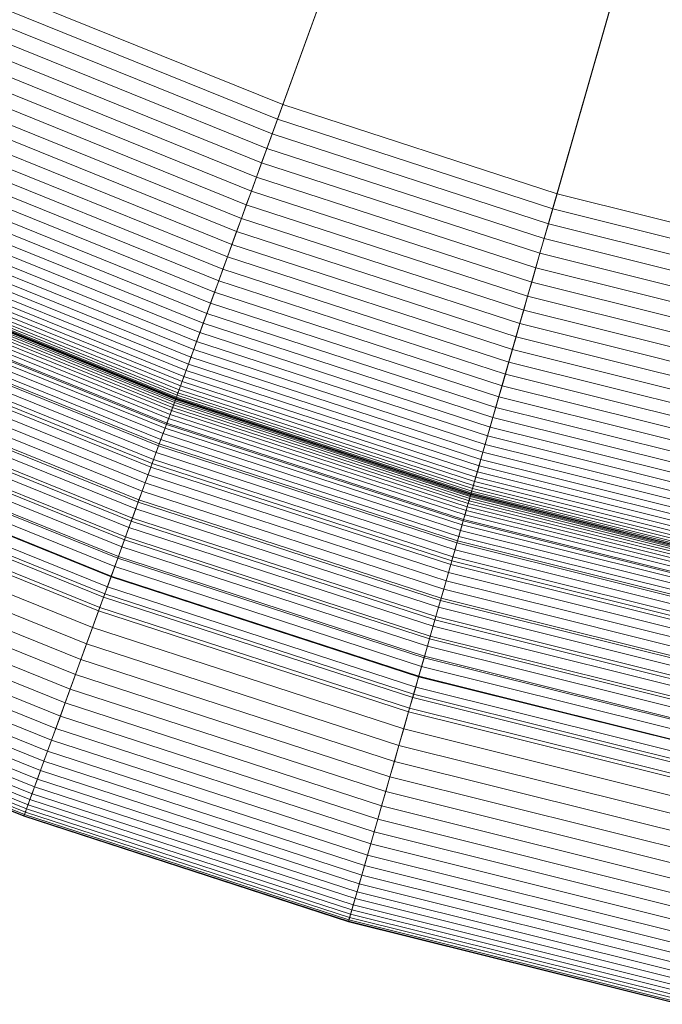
# Model space of a CAD drawing. Header units: millimetres. Extents: x -219 to 220, y -220 to 220.
# Tile 8 of 146: x -75 to -46, y -215 to -171. Entities that reach past the tile are written whole.
import ezdxf

# ---------------------------------------------------------------- set-up
doc = ezdxf.new("R2010")
doc.units = ezdxf.units.MM
doc.layers.add('LUCIDO_1', color=1, linetype='Continuous', lineweight=20, true_color=0xff0000)
doc.layers.add('Nessuna', color=7, linetype='Continuous', lineweight=9)

# ---------------------------------------------------------------- blocks, each defined once
blk = doc.blocks.new('Group-1')
at = {"layer": 'Nessuna', "color": 7, "linetype": 'Continuous', "lineweight": 9, "transparency": 33554687}
for points in [[(-94.085, -177.727, -79.962), (-106.25, -170.704, -79.962), (-26.687, -43.376, -89.301), (-23.598, -45.16, -89.301)], [(-81.46, -183.885, -79.962), (-94.085, -177.727, -79.962), (-23.598, -45.16, -89.301), (-20.392, -46.723, -89.301)], [(-68.436, -189.146, -79.962), (-81.46, -183.885, -79.962), (-20.392, -46.723, -89.301), (-17.085, -48.059, -89.301)], [(-17.085, -48.059, -69.262), (-20.392, -46.723, -69.262), (-75.233, -169.898, -60.875), (-63.2, -174.759, -60.875)], [(-55.077, -193.487, -79.962), (-68.436, -189.146, -79.962), (-17.085, -48.059, -89.301), (-13.693, -49.162, -89.301)], [(-13.693, -49.162, -69.262), (-17.085, -48.059, -69.262), (-63.2, -174.759, -60.875), (-50.857, -178.77, -60.875)], [(-41.448, -196.885, -79.962), (-55.077, -193.487, -79.962), (-13.693, -49.162, -89.301), (-10.232, -50.024, -89.301)], [(-10.232, -50.024, -69.262), (-13.693, -49.162, -69.262), (-50.857, -178.77, -60.875), (-38.265, -181.909, -60.875)], [(-63.2, -174.759, -60.875), (-75.233, -169.898, -60.875), (-75.519, -170.541, -60.815), (-63.441, -175.421, -60.815)], [(-63.441, -175.421, -60.815), (-75.519, -170.541, -60.815), (-75.804, -171.182, -60.721), (-63.681, -176.08, -60.721)], [(-63.681, -176.08, -60.721), (-75.804, -171.182, -60.721), (-76.087, -171.817, -60.595), (-63.919, -176.734, -60.595)], [(-63.919, -176.734, -60.595), (-76.087, -171.817, -60.595), (-76.368, -172.447, -60.435), (-64.154, -177.381, -60.435)], [(-64.154, -177.381, -60.435), (-76.368, -172.447, -60.435), (-76.644, -173.068, -60.244), (-64.387, -178.021, -60.244)], [(-64.387, -178.021, -60.244), (-76.644, -173.068, -60.244), (-76.917, -173.681, -60.02), (-64.616, -178.651, -60.02)], [(-64.616, -178.651, -60.02), (-76.917, -173.681, -60.02), (-77.186, -174.284, -59.766), (-64.842, -179.271, -59.766)], [(-64.842, -179.271, -59.766), (-77.186, -174.284, -59.766), (-77.449, -174.875, -59.48), (-65.063, -179.879, -59.48)], [(-65.063, -179.879, -59.48), (-77.449, -174.875, -59.48), (-77.706, -175.453, -59.164), (-65.28, -180.474, -59.164)], [(-50.857, -178.77, -60.875), (-63.2, -174.759, -60.875), (-63.441, -175.421, -60.815), (-51.051, -179.447, -60.815)], [(-65.28, -180.474, -59.164), (-77.706, -175.453, -59.164), (-77.957, -176.017, -58.819), (-65.491, -181.053, -58.819)], [(-51.051, -179.447, -60.815), (-63.441, -175.421, -60.815), (-63.681, -176.08, -60.721), (-51.245, -180.121, -60.721)], [(-65.491, -181.053, -58.819), (-77.957, -176.017, -58.819), (-78.201, -176.565, -58.445), (-65.696, -181.617, -58.445)], [(-51.245, -180.121, -60.721), (-63.681, -176.08, -60.721), (-63.919, -176.734, -60.595), (-51.436, -180.789, -60.595)], [(-65.696, -181.617, -58.445), (-78.201, -176.565, -58.445), (-78.438, -177.097, -58.043), (-65.895, -182.164, -58.043)], [(-65.895, -182.164, -58.043), (-78.438, -177.097, -58.043), (-78.667, -177.61, -57.615), (-66.087, -182.693, -57.615)], [(-51.436, -180.789, -60.595), (-63.919, -176.734, -60.595), (-64.154, -177.381, -60.435), (-51.626, -181.452, -60.435)], [(-51.626, -181.452, -60.435), (-64.154, -177.381, -60.435), (-64.387, -178.021, -60.244), (-51.814, -182.106, -60.244)], [(-66.087, -182.693, -57.615), (-78.667, -177.61, -57.615), (-78.887, -178.105, -57.16), (-66.273, -183.201, -57.16)], [(-51.814, -182.106, -60.244), (-64.387, -178.021, -60.244), (-64.616, -178.651, -60.02), (-51.999, -182.751, -60.02)], [(-66.273, -183.201, -57.16), (-78.887, -178.105, -57.16), (-79.098, -178.58, -56.68), (-66.45, -183.69, -56.68)], [(-66.45, -183.69, -56.68), (-79.098, -178.58, -56.68), (-79.3, -179.033, -56.176), (-66.62, -184.156, -56.176)], [(-51.999, -182.751, -60.02), (-64.616, -178.651, -60.02), (-64.842, -179.271, -59.766), (-52.181, -183.385, -59.766)], [(-38.265, -181.909, -60.875), (-50.857, -178.77, -60.875), (-51.051, -179.447, -60.815), (-38.411, -182.598, -60.815)], [(-66.62, -184.156, -56.176), (-79.3, -179.033, -56.176), (-79.492, -179.464, -55.65), (-66.781, -184.599, -55.65)], [(-52.181, -183.385, -59.766), (-64.842, -179.271, -59.766), (-65.063, -179.879, -59.48), (-52.359, -184.007, -59.48)], [(-66.781, -184.599, -55.65), (-79.492, -179.464, -55.65), (-79.674, -179.872, -55.102), (-66.934, -185.019, -55.102)], [(-38.411, -182.598, -60.815), (-51.051, -179.447, -60.815), (-51.245, -180.121, -60.721), (-38.557, -183.284, -60.721)], [(-67.078, -185.414, -54.533), (-79.845, -180.256, -54.533), (-80.004, -180.615, -53.945), (-67.212, -185.783, -53.945)], [(-66.934, -185.019, -55.102), (-79.674, -179.872, -55.102), (-79.845, -180.256, -54.533), (-67.078, -185.414, -54.533)], [(-52.359, -184.007, -59.48), (-65.063, -179.879, -59.48), (-65.28, -180.474, -59.164), (-52.533, -184.615, -59.164)], [(-38.557, -183.284, -60.721), (-51.245, -180.121, -60.721), (-51.436, -180.789, -60.595), (-38.702, -183.965, -60.595)], [(-67.212, -185.783, -53.945), (-80.004, -180.615, -53.945), (-80.153, -180.948, -53.339), (-67.337, -186.126, -53.339)], [(-52.533, -184.615, -59.164), (-65.28, -180.474, -59.164), (-65.491, -181.053, -58.819), (-52.704, -185.208, -58.819)], [(-67.337, -186.126, -53.339), (-80.153, -180.948, -53.339), (-80.289, -181.255, -52.717), (-67.452, -186.442, -52.717)], [(-52.704, -185.208, -58.819), (-65.491, -181.053, -58.819), (-65.696, -181.617, -58.445), (-52.869, -185.785, -58.445)], [(-38.702, -183.965, -60.595), (-51.436, -180.789, -60.595), (-51.626, -181.452, -60.435), (-38.845, -184.638, -60.435)], [(-67.557, -186.73, -52.08), (-80.414, -181.535, -52.08), (-80.526, -181.787, -51.429), (-67.651, -186.989, -51.429)], [(-67.452, -186.442, -52.717), (-80.289, -181.255, -52.717), (-80.414, -181.535, -52.08), (-67.557, -186.73, -52.08)], [(-38.845, -184.638, -60.435), (-51.626, -181.452, -60.435), (-51.814, -182.106, -60.244), (-38.987, -185.304, -60.244)], [(-67.735, -187.219, -50.765), (-80.626, -182.011, -50.765), (-80.713, -182.206, -50.091), (-67.808, -187.419, -50.091)], [(-67.651, -186.989, -51.429), (-80.526, -181.787, -51.429), (-80.626, -182.011, -50.765), (-67.735, -187.219, -50.765)], [(-52.869, -185.785, -58.445), (-65.696, -181.617, -58.445), (-65.895, -182.164, -58.043), (-53.029, -186.345, -58.043)], [(-67.87, -187.59, -49.408), (-80.786, -182.371, -49.408), (-80.847, -182.507, -48.716), (-67.921, -187.73, -48.716)], [(-67.808, -187.419, -50.091), (-80.713, -182.206, -50.091), (-80.786, -182.371, -49.408), (-67.87, -187.59, -49.408)], [(-53.029, -186.345, -58.043), (-65.895, -182.164, -58.043), (-66.087, -182.693, -57.615), (-53.184, -186.885, -57.615)], [(-38.987, -185.304, -60.244), (-51.814, -182.106, -60.244), (-51.999, -182.751, -60.02), (-39.126, -185.961, -60.02)], [(-68.049, -188.081, -8.533), (-80.999, -182.849, -8.533), (-81.033, -182.926, -8.049), (-68.077, -188.16, -8.049)], [(-68.028, -188.025, -9.02), (-80.975, -182.794, -9.02), (-80.999, -182.849, -8.533), (-68.049, -188.081, -8.533)], [(-68.016, -187.991, -9.509), (-80.96, -182.761, -9.509), (-80.975, -182.794, -9.02), (-68.028, -188.025, -9.02)], [(-68.012, -187.98, -10), (-80.955, -182.75, -10), (-80.96, -182.761, -9.509), (-68.016, -187.991, -9.509)], [(-68.006, -187.964, -46.611), (-80.948, -182.735, -46.611), (-80.955, -182.75, -45.904), (-68.012, -187.98, -45.904)], [(-68.012, -187.98, -45.904), (-80.955, -182.75, -45.904), (-80.955, -182.75, -10), (-68.012, -187.98, -10)], [(-67.989, -187.917, -47.317), (-80.928, -182.689, -47.317), (-80.948, -182.735, -46.611), (-68.006, -187.964, -46.611)], [(-67.96, -187.839, -48.019), (-80.894, -182.613, -48.019), (-80.928, -182.689, -47.317), (-67.989, -187.917, -47.317)], [(-67.921, -187.73, -48.716), (-80.847, -182.507, -48.716), (-80.894, -182.613, -48.019), (-67.96, -187.839, -48.019)], [(-53.184, -186.885, -57.615), (-66.087, -182.693, -57.615), (-66.273, -183.201, -57.16), (-53.334, -187.406, -57.16)], [(-39.126, -185.961, -60.02), (-51.999, -182.751, -60.02), (-52.181, -183.385, -59.766), (-39.263, -186.606, -59.766)], [(-68.212, -188.529, -6.631), (-81.193, -183.284, -6.631), (-81.265, -183.446, -6.173), (-68.272, -188.695, -6.173)], [(-68.159, -188.384, -7.097), (-81.13, -183.144, -7.097), (-81.193, -183.284, -6.631), (-68.212, -188.529, -6.631)], [(-68.114, -188.261, -7.57), (-81.077, -183.024, -7.57), (-81.13, -183.144, -7.097), (-68.159, -188.384, -7.097)], [(-68.077, -188.16, -8.049), (-81.033, -182.926, -8.049), (-81.077, -183.024, -7.57), (-68.114, -188.261, -7.57)], [(-53.334, -187.406, -57.16), (-66.273, -183.201, -57.16), (-66.45, -183.69, -56.68), (-53.477, -187.905, -56.68)], [(-68.34, -188.882, -5.724), (-81.346, -183.627, -5.724), (-81.435, -183.829, -5.286), (-68.416, -189.089, -5.286)], [(-68.272, -188.695, -6.173), (-81.265, -183.446, -6.173), (-81.346, -183.627, -5.724), (-68.34, -188.882, -5.724)], [(-53.477, -187.905, -56.68), (-66.45, -183.69, -56.68), (-66.62, -184.156, -56.176), (-53.614, -188.382, -56.176)], [(-39.263, -186.606, -59.766), (-52.181, -183.385, -59.766), (-52.359, -184.007, -59.48), (-39.398, -187.239, -59.48)], [(-68.758, -190.029, -79.881), (-81.842, -184.743, -79.881), (-81.46, -183.885, -79.962), (-68.436, -189.146, -79.962)], [(-68.498, -189.317, -4.859), (-81.534, -184.05, -4.859), (-81.64, -184.29, -4.444), (-68.588, -189.563, -4.444)], [(-68.416, -189.089, -5.286), (-81.435, -183.829, -5.286), (-81.534, -184.05, -4.859), (-68.498, -189.317, -4.859)], [(-53.614, -188.382, -56.176), (-66.62, -184.156, -56.176), (-66.781, -184.599, -55.65), (-53.744, -188.836, -55.65)], [(-39.398, -187.239, -59.48), (-52.359, -184.007, -59.48), (-52.533, -184.615, -59.164), (-39.529, -187.857, -59.164)], [(-68.685, -189.829, -4.043), (-81.755, -184.548, -4.043), (-81.878, -184.824, -3.656), (-68.788, -190.113, -3.656)], [(-68.588, -189.563, -4.444), (-81.64, -184.29, -4.444), (-81.755, -184.548, -4.043), (-68.685, -189.829, -4.043)], [(-53.744, -188.836, -55.65), (-66.781, -184.599, -55.65), (-66.934, -185.019, -55.102), (-53.867, -189.265, -55.102)], [(-39.529, -187.857, -59.164), (-52.533, -184.615, -59.164), (-52.704, -185.208, -58.819), (-39.658, -188.461, -58.819)], [(-69.077, -190.907, -79.756), (-82.222, -185.596, -79.756), (-81.842, -184.743, -79.881), (-68.758, -190.029, -79.881)], [(-68.898, -190.414, -3.284), (-82.009, -185.117, -3.284), (-82.146, -185.426, -2.929), (-69.013, -190.732, -2.929)], [(-68.788, -190.113, -3.656), (-81.878, -184.824, -3.656), (-82.009, -185.117, -3.284), (-68.898, -190.414, -3.284)], [(-53.867, -189.265, -55.102), (-66.934, -185.019, -55.102), (-67.078, -185.414, -54.533), (-53.983, -189.669, -54.533)], [(-69.013, -190.732, -2.929), (-82.146, -185.426, -2.929), (-82.291, -185.751, -2.59), (-69.135, -191.066, -2.59)], [(-53.983, -189.669, -54.533), (-67.078, -185.414, -54.533), (-67.212, -185.783, -53.945), (-54.091, -190.047, -53.945)], [(-39.658, -188.461, -58.819), (-52.704, -185.208, -58.819), (-52.869, -185.785, -58.445), (-39.782, -189.048, -58.445)], [(-69.395, -191.779, -79.587), (-82.6, -186.444, -79.587), (-82.222, -185.596, -79.756), (-69.077, -190.907, -79.756)], [(-69.135, -191.066, -2.59), (-82.291, -185.751, -2.59), (-82.442, -186.09, -2.27), (-69.262, -191.415, -2.27)], [(-54.091, -190.047, -53.945), (-67.212, -185.783, -53.945), (-67.337, -186.126, -53.339), (-54.191, -190.398, -53.339)], [(-39.782, -189.048, -58.445), (-52.869, -185.785, -58.445), (-53.029, -186.345, -58.043), (-39.903, -189.617, -58.043)], [(-69.709, -192.642, -79.375), (-82.973, -187.283, -79.375), (-82.6, -186.444, -79.587), (-69.395, -191.779, -79.587)], [(-69.394, -191.779, -1.968), (-82.599, -186.444, -1.968), (-82.763, -186.81, -1.685), (-69.532, -192.156, -1.685)], [(-69.262, -191.415, -2.27), (-82.442, -186.09, -2.27), (-82.599, -186.444, -1.968), (-69.394, -191.779, -1.968)], [(-54.284, -190.72, -52.717), (-67.452, -186.442, -52.717), (-67.557, -186.73, -52.08), (-54.369, -191.015, -52.08)], [(-54.191, -190.398, -53.339), (-67.337, -186.126, -53.339), (-67.452, -186.442, -52.717), (-54.284, -190.72, -52.717)], [(-39.903, -189.617, -58.043), (-53.029, -186.345, -58.043), (-53.184, -186.885, -57.615), (-40.02, -190.167, -57.615)], [(-69.532, -192.156, -1.685), (-82.763, -186.81, -1.685), (-82.931, -187.189, -1.423), (-69.674, -192.546, -1.423)], [(-54.369, -191.015, -52.08), (-67.557, -186.73, -52.08), (-67.651, -186.989, -51.429), (-54.445, -191.28, -51.429)], [(-40.02, -190.167, -57.615), (-53.184, -186.885, -57.615), (-53.334, -187.406, -57.16), (-40.133, -190.697, -57.16)], [(-70.019, -193.495, -79.12), (-83.342, -188.112, -79.12), (-82.973, -187.283, -79.375), (-69.709, -192.642, -79.375)], [(-69.674, -192.546, -1.423), (-82.931, -187.189, -1.423), (-83.105, -187.579, -1.181), (-69.82, -192.947, -1.181)], [(-54.512, -191.515, -50.765), (-67.735, -187.219, -50.765), (-67.808, -187.419, -50.091), (-54.571, -191.72, -50.091)], [(-54.445, -191.28, -51.429), (-67.651, -186.989, -51.429), (-67.735, -187.219, -50.765), (-54.512, -191.515, -50.765)], [(-69.82, -192.947, -1.181), (-83.105, -187.579, -1.181), (-83.283, -187.98, -0.96), (-69.97, -193.359, -0.96)], [(-54.662, -192.038, -48.716), (-67.921, -187.73, -48.716), (-67.96, -187.839, -48.019), (-54.694, -192.149, -48.019)], [(-54.621, -191.895, -49.408), (-67.87, -187.59, -49.408), (-67.921, -187.73, -48.716), (-54.662, -192.038, -48.716)], [(-54.571, -191.72, -50.091), (-67.808, -187.419, -50.091), (-67.87, -187.59, -49.408), (-54.621, -191.895, -49.408)], [(-40.133, -190.697, -57.16), (-53.334, -187.406, -57.16), (-53.477, -187.905, -56.68), (-40.241, -191.205, -56.68)], [(-70.325, -194.336, -78.822), (-83.706, -188.929, -78.822), (-83.342, -188.112, -79.12), (-70.019, -193.495, -79.12)], [(-69.97, -193.359, -0.96), (-83.283, -187.98, -0.96), (-83.466, -188.39, -0.761), (-70.123, -193.781, -0.761)], [(-54.788, -192.478, -8.049), (-68.077, -188.16, -8.049), (-68.114, -188.261, -7.57), (-54.818, -192.582, -7.57)], [(-54.765, -192.397, -8.533), (-68.049, -188.081, -8.533), (-68.077, -188.16, -8.049), (-54.788, -192.478, -8.049)], [(-54.748, -192.34, -9.02), (-68.028, -188.025, -9.02), (-68.049, -188.081, -8.533), (-54.765, -192.397, -8.533)], [(-54.738, -192.305, -9.509), (-68.016, -187.991, -9.509), (-68.028, -188.025, -9.02), (-54.748, -192.34, -9.02)], [(-54.735, -192.293, -10), (-68.012, -187.98, -10), (-68.016, -187.991, -9.509), (-54.738, -192.305, -9.509)], [(-54.731, -192.277, -46.611), (-68.006, -187.964, -46.611), (-68.012, -187.98, -45.904), (-54.735, -192.293, -45.904)], [(-54.735, -192.293, -45.904), (-68.012, -187.98, -45.904), (-68.012, -187.98, -10), (-54.735, -192.293, -10)], [(-54.717, -192.229, -47.317), (-67.989, -187.917, -47.317), (-68.006, -187.964, -46.611), (-54.731, -192.277, -46.611)], [(-54.694, -192.149, -48.019), (-67.96, -187.839, -48.019), (-67.989, -187.917, -47.317), (-54.717, -192.229, -47.317)], [(-40.241, -191.205, -56.68), (-53.477, -187.905, -56.68), (-53.614, -188.382, -56.176), (-40.344, -191.69, -56.176)], [(-70.123, -193.781, -0.761), (-83.466, -188.39, -0.761), (-83.652, -188.808, -0.585), (-70.28, -194.211, -0.585)], [(-54.896, -192.855, -6.631), (-68.212, -188.529, -6.631), (-68.272, -188.695, -6.173), (-54.945, -193.025, -6.173)], [(-54.854, -192.707, -7.097), (-68.159, -188.384, -7.097), (-68.212, -188.529, -6.631), (-54.896, -192.855, -6.631)], [(-54.818, -192.582, -7.57), (-68.114, -188.261, -7.57), (-68.159, -188.384, -7.097), (-54.854, -192.707, -7.097)], [(-40.344, -191.69, -56.176), (-53.614, -188.382, -56.176), (-53.744, -188.836, -55.65), (-40.442, -192.152, -55.65)], [(-70.626, -195.162, -78.482), (-84.064, -189.733, -78.482), (-83.706, -188.929, -78.822), (-70.325, -194.336, -78.822)], [(-70.28, -194.211, -0.585), (-83.652, -188.808, -0.585), (-83.842, -189.234, -0.431), (-70.439, -194.649, -0.431)], [(-55.061, -193.428, -5.286), (-68.416, -189.089, -5.286), (-68.498, -189.317, -4.859), (-55.127, -193.661, -4.859)], [(-55, -193.216, -5.724), (-68.34, -188.882, -5.724), (-68.416, -189.089, -5.286), (-55.061, -193.428, -5.286)], [(-54.945, -193.025, -6.173), (-68.272, -188.695, -6.173), (-68.34, -188.882, -5.724), (-55, -193.216, -5.724)], [(-40.442, -192.152, -55.65), (-53.744, -188.836, -55.65), (-53.867, -189.265, -55.102), (-40.535, -192.589, -55.102)], [(-70.439, -194.649, -0.431), (-83.842, -189.234, -0.431), (-84.034, -189.666, -0.3), (-70.601, -195.093, -0.3)], [(-55.336, -194.39, -79.881), (-68.758, -190.029, -79.881), (-68.436, -189.146, -79.962), (-55.077, -193.487, -79.962)], [(-55.2, -193.913, -4.444), (-68.588, -189.563, -4.444), (-68.685, -189.829, -4.043), (-55.278, -194.185, -4.043)], [(-55.127, -193.661, -4.859), (-68.498, -189.317, -4.859), (-68.588, -189.563, -4.444), (-55.2, -193.913, -4.444)], [(-40.535, -192.589, -55.102), (-53.867, -189.265, -55.102), (-53.983, -189.669, -54.533), (-40.622, -193, -54.533)], [(-70.921, -195.973, -78.101), (-84.415, -190.521, -78.101), (-84.064, -189.733, -78.482), (-70.626, -195.162, -78.482)], [(-70.601, -195.093, -0.3), (-84.034, -189.666, -0.3), (-84.229, -190.103, -0.192), (-70.765, -195.543, -0.192)], [(-55.278, -194.185, -4.043), (-68.685, -189.829, -4.043), (-68.788, -190.113, -3.656), (-55.361, -194.475, -3.656)], [(-40.622, -193, -54.533), (-53.983, -189.669, -54.533), (-54.091, -190.047, -53.945), (-40.704, -193.384, -53.945)], [(-70.765, -195.543, -0.192), (-84.229, -190.103, -0.192), (-84.426, -190.545, -0.108), (-70.93, -195.998, -0.108)], [(-55.594, -195.288, -79.756), (-69.077, -190.907, -79.756), (-68.758, -190.029, -79.881), (-55.336, -194.39, -79.881)], [(-55.449, -194.784, -3.284), (-68.898, -190.414, -3.284), (-69.013, -190.732, -2.929), (-55.542, -195.109, -2.929)], [(-55.361, -194.475, -3.656), (-68.788, -190.113, -3.656), (-68.898, -190.414, -3.284), (-55.449, -194.784, -3.284)], [(-40.78, -193.741, -53.339), (-54.191, -190.398, -53.339), (-54.284, -190.72, -52.717), (-40.85, -194.07, -52.717)], [(-40.704, -193.384, -53.945), (-54.091, -190.047, -53.945), (-54.191, -190.398, -53.339), (-40.78, -193.741, -53.339)], [(-71.209, -196.765, -77.68), (-84.758, -191.291, -77.68), (-84.415, -190.521, -78.101), (-70.921, -195.973, -78.101)], [(-70.93, -195.998, -0.108), (-84.426, -190.545, -0.108), (-84.624, -190.99, -0.048), (-71.097, -196.456, -0.048)], [(-55.542, -195.109, -2.929), (-69.013, -190.732, -2.929), (-69.135, -191.066, -2.59), (-55.64, -195.451, -2.59)], [(-40.85, -194.07, -52.717), (-54.284, -190.72, -52.717), (-54.369, -191.015, -52.08), (-40.913, -194.37, -52.08)], [(-71.491, -197.539, -77.22), (-85.093, -192.043, -77.22), (-84.758, -191.291, -77.68), (-71.209, -196.765, -77.68)], [(-71.097, -196.456, -0.048), (-84.624, -190.99, -0.048), (-84.823, -191.437, -0.012), (-71.264, -196.915, -0.012)], [(-55.85, -196.18, -79.587), (-69.395, -191.779, -79.587), (-69.077, -190.907, -79.756), (-55.594, -195.288, -79.756)], [(-55.64, -195.451, -2.59), (-69.135, -191.066, -2.59), (-69.262, -191.415, -2.27), (-55.743, -195.808, -2.27)], [(-40.971, -194.639, -51.429), (-54.445, -191.28, -51.429), (-54.512, -191.515, -50.765), (-41.022, -194.879, -50.765)], [(-40.913, -194.37, -52.08), (-54.369, -191.015, -52.08), (-54.445, -191.28, -51.429), (-40.971, -194.639, -51.429)], [(-71.264, -196.915, -0.012), (-84.823, -191.437, -0.012), (-85.022, -191.886), (-71.432, -197.377)], [(-56.103, -197.063, -79.375), (-69.709, -192.642, -79.375), (-69.395, -191.779, -79.587), (-55.85, -196.18, -79.587)], [(-55.85, -196.18, -1.968), (-69.394, -191.779, -1.968), (-69.532, -192.156, -1.685), (-55.96, -196.566, -1.685)], [(-55.743, -195.808, -2.27), (-69.262, -191.415, -2.27), (-69.394, -191.779, -1.968), (-55.85, -196.18, -1.968)], [(-41.066, -195.088, -50.091), (-54.571, -191.72, -50.091), (-54.621, -191.895, -49.408), (-41.104, -195.265, -49.408)], [(-41.022, -194.879, -50.765), (-54.512, -191.515, -50.765), (-54.571, -191.72, -50.091), (-41.066, -195.088, -50.091)], [(-71.432, -197.377), (-85.022, -191.886), (-89.09, -201.021), (-74.852, -206.773)], [(-71.765, -198.291, -76.721), (-85.418, -192.774, -76.721), (-85.093, -192.043, -77.22), (-71.491, -197.539, -77.22)], [(-55.96, -196.566, -1.685), (-69.532, -192.156, -1.685), (-69.674, -192.546, -1.423), (-56.074, -196.964, -1.423)], [(-41.159, -195.524, -48.019), (-54.694, -192.149, -48.019), (-54.717, -192.229, -47.317), (-41.176, -195.605, -47.317)], [(-41.135, -195.411, -48.716), (-54.662, -192.038, -48.716), (-54.694, -192.149, -48.019), (-41.159, -195.524, -48.019)], [(-41.104, -195.265, -49.408), (-54.621, -191.895, -49.408), (-54.662, -192.038, -48.716), (-41.135, -195.411, -48.716)], [(-56.353, -197.935, -79.12), (-70.019, -193.495, -79.12), (-69.709, -192.642, -79.375), (-56.103, -197.063, -79.375)], [(-56.074, -196.964, -1.423), (-69.674, -192.546, -1.423), (-69.82, -192.947, -1.181), (-56.192, -197.375, -1.181)], [(-41.252, -195.964, -7.57), (-54.818, -192.582, -7.57), (-54.854, -192.707, -7.097), (-41.28, -196.092, -7.097)], [(-41.23, -195.859, -8.049), (-54.788, -192.478, -8.049), (-54.818, -192.582, -7.57), (-41.252, -195.964, -7.57)], [(-41.213, -195.777, -8.533), (-54.765, -192.397, -8.533), (-54.788, -192.478, -8.049), (-41.23, -195.859, -8.049)], [(-41.2, -195.718, -9.02), (-54.748, -192.34, -9.02), (-54.765, -192.397, -8.533), (-41.213, -195.777, -8.533)], [(-41.193, -195.682, -9.509), (-54.738, -192.305, -9.509), (-54.748, -192.34, -9.02), (-41.2, -195.718, -9.02)], [(-41.19, -195.671, -10), (-54.735, -192.293, -10), (-54.738, -192.305, -9.509), (-41.193, -195.682, -9.509)], [(-41.187, -195.654, -46.611), (-54.731, -192.277, -46.611), (-54.735, -192.293, -45.904), (-41.19, -195.671, -45.904)], [(-41.19, -195.671, -45.904), (-54.735, -192.293, -45.904), (-54.735, -192.293, -10), (-41.19, -195.671, -10)], [(-41.176, -195.605, -47.317), (-54.717, -192.229, -47.317), (-54.731, -192.277, -46.611), (-41.187, -195.654, -46.611)], [(-72.03, -199.02, -76.186), (-85.734, -193.483, -76.186), (-85.418, -192.774, -76.721), (-71.765, -198.291, -76.721)], [(-56.192, -197.375, -1.181), (-69.82, -192.947, -1.181), (-69.97, -193.359, -0.96), (-56.313, -197.796, -0.96)], [(-41.348, -196.415, -6.173), (-54.945, -193.025, -6.173), (-55, -193.216, -5.724), (-41.39, -196.61, -5.724)], [(-41.312, -196.242, -6.631), (-54.896, -192.855, -6.631), (-54.945, -193.025, -6.173), (-41.348, -196.415, -6.173)], [(-41.28, -196.092, -7.097), (-54.854, -192.707, -7.097), (-54.896, -192.855, -6.631), (-41.312, -196.242, -6.631)], [(-72.286, -199.724, -75.614), (-86.039, -194.168, -75.614), (-85.734, -193.483, -76.186), (-72.03, -199.02, -76.186)], [(-56.6, -198.795, -78.822), (-70.325, -194.336, -78.822), (-70.019, -193.495, -79.12), (-56.353, -197.935, -79.12)], [(-56.313, -197.796, -0.96), (-69.97, -193.359, -0.96), (-70.123, -193.781, -0.761), (-56.437, -198.227, -0.761)], [(-41.643, -197.804, -79.881), (-55.336, -194.39, -79.881), (-55.077, -193.487, -79.962), (-41.448, -196.885, -79.962)], [(-41.436, -196.826, -5.286), (-55.061, -193.428, -5.286), (-55.127, -193.661, -4.859), (-41.486, -197.062, -4.859)], [(-41.39, -196.61, -5.724), (-55, -193.216, -5.724), (-55.061, -193.428, -5.286), (-41.436, -196.826, -5.286)], [(-56.437, -198.227, -0.761), (-70.123, -193.781, -0.761), (-70.28, -194.211, -0.585), (-56.563, -198.668, -0.585)], [(-41.54, -197.319, -4.444), (-55.2, -193.913, -4.444), (-55.278, -194.185, -4.043), (-41.599, -197.596, -4.043)], [(-41.486, -197.062, -4.859), (-55.127, -193.661, -4.859), (-55.2, -193.913, -4.444), (-41.54, -197.319, -4.444)], [(-72.533, -200.403, -75.008), (-86.332, -194.828, -75.008), (-86.039, -194.168, -75.614), (-72.286, -199.724, -75.614)], [(-56.842, -199.641, -78.482), (-70.626, -195.162, -78.482), (-70.325, -194.336, -78.822), (-56.6, -198.795, -78.822)], [(-56.563, -198.668, -0.585), (-70.28, -194.211, -0.585), (-70.439, -194.649, -0.431), (-56.691, -199.116, -0.431)], [(-41.838, -198.718, -79.756), (-55.594, -195.288, -79.756), (-55.336, -194.39, -79.881), (-41.643, -197.804, -79.881)], [(-41.599, -197.596, -4.043), (-55.278, -194.185, -4.043), (-55.361, -194.475, -3.656), (-41.662, -197.891, -3.656)], [(-72.77, -201.053, -74.368), (-86.614, -195.46, -74.368), (-86.332, -194.828, -75.008), (-72.533, -200.403, -75.008)], [(-56.691, -199.116, -0.431), (-70.439, -194.649, -0.431), (-70.601, -195.093, -0.3), (-56.822, -199.57, -0.3)], [(-41.729, -198.205, -3.284), (-55.449, -194.784, -3.284), (-55.542, -195.109, -2.929), (-41.799, -198.536, -2.929)], [(-41.662, -197.891, -3.656), (-55.361, -194.475, -3.656), (-55.449, -194.784, -3.284), (-41.729, -198.205, -3.284)], [(-57.08, -200.47, -78.101), (-70.921, -195.973, -78.101), (-70.626, -195.162, -78.482), (-56.842, -199.641, -78.482)], [(-56.822, -199.57, -0.3), (-70.601, -195.093, -0.3), (-70.765, -195.543, -0.192), (-56.954, -200.031, -0.192)], [(-42.031, -199.625, -79.587), (-55.85, -196.18, -79.587), (-55.594, -195.288, -79.756), (-41.838, -198.718, -79.756)], [(-41.799, -198.536, -2.929), (-55.542, -195.109, -2.929), (-55.64, -195.451, -2.59), (-41.873, -198.883, -2.59)], [(-72.996, -201.675, -73.696), (-86.883, -196.065, -73.696), (-86.614, -195.46, -74.368), (-72.77, -201.053, -74.368)], [(-56.954, -200.031, -0.192), (-70.765, -195.543, -0.192), (-70.93, -195.998, -0.108), (-57.087, -200.496, -0.108)], [(-41.873, -198.883, -2.59), (-55.64, -195.451, -2.59), (-55.743, -195.808, -2.27), (-41.95, -199.247, -2.27)], [(-73.212, -202.267, -72.994), (-87.139, -196.64, -72.994), (-86.883, -196.065, -73.696), (-72.996, -201.675, -73.696)], [(-57.312, -201.281, -77.68), (-71.209, -196.765, -77.68), (-70.921, -195.973, -78.101), (-57.08, -200.47, -78.101)], [(-57.087, -200.496, -0.108), (-70.93, -195.998, -0.108), (-71.097, -196.456, -0.048), (-57.221, -200.964, -0.048)], [(-42.222, -200.524, -79.375), (-56.103, -197.063, -79.375), (-55.85, -196.18, -79.587), (-42.031, -199.625, -79.587)], [(-42.031, -199.625, -1.968), (-55.85, -196.18, -1.968), (-55.96, -196.566, -1.685), (-42.114, -200.018, -1.685)], [(-41.95, -199.247, -2.27), (-55.743, -195.808, -2.27), (-55.85, -196.18, -1.968), (-42.031, -199.625, -1.968)], [(-73.415, -202.826, -72.263), (-87.381, -197.184, -72.263), (-87.139, -196.64, -72.994), (-73.212, -202.267, -72.994)], [(-57.221, -200.964, -0.048), (-71.097, -196.456, -0.048), (-71.264, -196.915, -0.012), (-57.356, -201.434, -0.012)], [(-42.114, -200.018, -1.685), (-55.96, -196.566, -1.685), (-56.074, -196.964, -1.423), (-42.2, -200.423, -1.423)], [(-57.539, -202.072, -77.22), (-71.491, -197.539, -77.22), (-71.209, -196.765, -77.68), (-57.312, -201.281, -77.68)], [(-57.356, -201.434, -0.012), (-71.264, -196.915, -0.012), (-71.432, -197.377), (-57.492, -201.906)], [(-42.41, -201.412, -79.12), (-56.353, -197.935, -79.12), (-56.103, -197.063, -79.375), (-42.222, -200.524, -79.375)], [(-42.2, -200.423, -1.423), (-56.074, -196.964, -1.423), (-56.192, -197.375, -1.181), (-42.289, -200.841, -1.181)], [(-73.607, -203.353, -71.505), (-87.609, -197.696, -71.505), (-87.381, -197.184, -72.263), (-73.415, -202.826, -72.263)], [(-57.492, -201.906), (-71.432, -197.377), (-74.852, -206.773), (-60.248, -211.519)], [(-42.289, -200.841, -1.181), (-56.192, -197.375, -1.181), (-56.313, -197.796, -0.96), (-42.38, -201.27, -0.96)], [(-73.786, -203.845, -70.721), (-87.822, -198.174, -70.721), (-87.609, -197.696, -71.505), (-73.607, -203.353, -71.505)], [(-57.76, -202.841, -76.721), (-71.765, -198.291, -76.721), (-71.491, -197.539, -77.22), (-57.539, -202.072, -77.22)], [(-42.596, -202.287, -78.822), (-56.6, -198.795, -78.822), (-56.353, -197.935, -79.12), (-42.41, -201.412, -79.12)], [(-42.38, -201.27, -0.96), (-56.313, -197.796, -0.96), (-56.437, -198.227, -0.761), (-42.473, -201.709, -0.761)], [(-73.953, -204.302, -69.914), (-88.02, -198.619, -69.914), (-87.822, -198.174, -70.721), (-73.786, -203.845, -70.721)], [(-57.973, -203.587, -76.186), (-72.03, -199.02, -76.186), (-71.765, -198.291, -76.721), (-57.76, -202.841, -76.721)], [(-42.473, -201.709, -0.761), (-56.437, -198.227, -0.761), (-56.563, -198.668, -0.585), (-42.569, -202.157, -0.585)], [(-74.106, -204.723, -69.084), (-88.202, -199.028, -69.084), (-88.02, -198.619, -69.914), (-73.953, -204.302, -69.914)], [(-42.779, -203.147, -78.482), (-56.842, -199.641, -78.482), (-56.6, -198.795, -78.822), (-42.596, -202.287, -78.822)], [(-42.569, -202.157, -0.585), (-56.563, -198.668, -0.585), (-56.691, -199.116, -0.431), (-42.666, -202.613, -0.431)], [(-74.246, -205.107, -68.234), (-88.368, -199.401, -68.234), (-88.202, -199.028, -69.084), (-74.106, -204.723, -69.084)], [(-58.18, -204.308, -75.614), (-72.286, -199.724, -75.614), (-72.03, -199.02, -76.186), (-57.973, -203.587, -76.186)], [(-42.666, -202.613, -0.431), (-56.691, -199.116, -0.431), (-56.822, -199.57, -0.3), (-42.764, -203.075, -0.3)], [(-74.483, -205.759, -66.481), (-88.651, -200.035, -66.481), (-88.518, -199.737, -67.366), (-74.371, -205.452, -67.366)], [(-74.371, -205.452, -67.366), (-88.518, -199.737, -67.366), (-88.368, -199.401, -68.234), (-74.246, -205.107, -68.234)], [(-58.379, -205.002, -75.008), (-72.533, -200.403, -75.008), (-72.286, -199.724, -75.614), (-58.18, -204.308, -75.614)], [(-42.959, -203.991, -78.101), (-57.08, -200.47, -78.101), (-56.842, -199.641, -78.482), (-42.779, -203.147, -78.482)], [(-42.764, -203.075, -0.3), (-56.822, -199.57, -0.3), (-56.954, -200.031, -0.192), (-42.864, -203.544, -0.192)], [(-74.58, -206.027, -65.583), (-88.766, -200.295, -65.583), (-88.651, -200.035, -66.481), (-74.483, -205.759, -66.481)], [(-42.864, -203.544, -0.192), (-56.954, -200.031, -0.192), (-57.087, -200.496, -0.108), (-42.964, -204.017, -0.108)], [(-74.731, -206.44, -63.75), (-88.946, -200.697, -63.75), (-88.865, -200.516, -64.671), (-74.663, -206.254, -64.671)], [(-74.663, -206.254, -64.671), (-88.865, -200.516, -64.671), (-88.766, -200.295, -65.583), (-74.58, -206.027, -65.583)], [(-58.57, -205.667, -74.368), (-72.77, -201.053, -74.368), (-72.533, -200.403, -75.008), (-58.379, -205.002, -75.008)], [(-43.134, -204.816, -77.68), (-57.312, -201.281, -77.68), (-57.08, -200.47, -78.101), (-42.959, -203.991, -78.101)], [(-42.964, -204.017, -0.108), (-57.087, -200.496, -0.108), (-57.221, -200.964, -0.048), (-43.065, -204.493, -0.048)], [(-74.852, -206.773, -60), (-89.09, -201.021, -60), (-89.081, -201.001, -60.943), (-74.845, -206.753, -60.943)], [(-74.852, -206.773), (-89.09, -201.021), (-89.09, -201.021, -60), (-74.852, -206.773, -60)], [(-74.845, -206.753, -60.943), (-89.081, -201.001, -60.943), (-89.054, -200.94, -61.883), (-74.822, -206.69, -61.883)], [(-74.822, -206.69, -61.883), (-89.054, -200.94, -61.883), (-89.009, -200.839, -62.82), (-74.784, -206.586, -62.82)], [(-74.784, -206.586, -62.82), (-89.009, -200.839, -62.82), (-88.946, -200.697, -63.75), (-74.731, -206.44, -63.75)], [(-58.752, -206.303, -73.696), (-72.996, -201.675, -73.696), (-72.77, -201.053, -74.368), (-58.57, -205.667, -74.368)], [(-43.065, -204.493, -0.048), (-57.221, -200.964, -0.048), (-57.356, -201.434, -0.012), (-43.167, -204.972, -0.012)], [(-43.305, -205.621, -77.22), (-57.539, -202.072, -77.22), (-57.312, -201.281, -77.68), (-43.134, -204.816, -77.68)], [(-43.167, -204.972, -0.012), (-57.356, -201.434, -0.012), (-57.492, -201.906), (-43.269, -205.452)], [(-58.926, -206.908, -72.994), (-73.212, -202.267, -72.994), (-72.996, -201.675, -73.696), (-58.752, -206.303, -73.696)], [(-43.269, -205.452), (-57.492, -201.906), (-60.248, -211.519), (-45.348, -215.234)], [(-59.09, -207.481, -72.263), (-73.415, -202.826, -72.263), (-73.212, -202.267, -72.994), (-58.926, -206.908, -72.994)], [(-43.471, -206.404, -76.721), (-57.76, -202.841, -76.721), (-57.539, -202.072, -77.22), (-43.305, -205.621, -77.22)], [(-59.244, -208.019, -71.505), (-73.607, -203.353, -71.505), (-73.415, -202.826, -72.263), (-59.09, -207.481, -72.263)], [(-43.633, -207.162, -76.186), (-57.973, -203.587, -76.186), (-57.76, -202.841, -76.721), (-43.471, -206.404, -76.721)], [(-59.389, -208.523, -70.721), (-73.786, -203.845, -70.721), (-73.607, -203.353, -71.505), (-59.244, -208.019, -71.505)], [(-43.789, -207.896, -75.614), (-58.18, -204.308, -75.614), (-57.973, -203.587, -76.186), (-43.633, -207.162, -76.186)], [(-59.523, -208.991, -69.914), (-73.953, -204.302, -69.914), (-73.786, -203.845, -70.721), (-59.389, -208.523, -70.721)], [(-59.646, -209.421, -69.084), (-74.106, -204.723, -69.084), (-73.953, -204.302, -69.914), (-59.523, -208.991, -69.914)], [(-43.939, -208.602, -75.008), (-58.379, -205.002, -75.008), (-58.18, -204.308, -75.614), (-43.789, -207.896, -75.614)], [(-59.759, -209.814, -68.234), (-74.246, -205.107, -68.234), (-74.106, -204.723, -69.084), (-59.646, -209.421, -69.084)], [(-44.083, -209.279, -74.368), (-58.57, -205.667, -74.368), (-58.379, -205.002, -75.008), (-43.939, -208.602, -75.008)], [(-59.95, -210.481, -66.481), (-74.483, -205.759, -66.481), (-74.371, -205.452, -67.366), (-59.86, -210.167, -67.366)], [(-59.86, -210.167, -67.366), (-74.371, -205.452, -67.366), (-74.246, -205.107, -68.234), (-59.759, -209.814, -68.234)], [(-60.029, -210.755, -65.583), (-74.58, -206.027, -65.583), (-74.483, -205.759, -66.481), (-59.95, -210.481, -66.481)], [(-44.22, -209.927, -73.696), (-58.752, -206.303, -73.696), (-58.57, -205.667, -74.368), (-44.083, -209.279, -74.368)], [(-60.15, -211.178, -63.75), (-74.731, -206.44, -63.75), (-74.663, -206.254, -64.671), (-60.095, -210.987, -64.671)], [(-60.095, -210.987, -64.671), (-74.663, -206.254, -64.671), (-74.58, -206.027, -65.583), (-60.029, -210.755, -65.583)], [(-44.351, -210.542, -72.994), (-58.926, -206.908, -72.994), (-58.752, -206.303, -73.696), (-44.22, -209.927, -73.696)], [(-60.248, -211.519, -60), (-74.852, -206.773, -60), (-74.845, -206.753, -60.943), (-60.242, -211.497, -60.943)], [(-60.248, -211.519), (-74.852, -206.773), (-74.852, -206.773, -60), (-60.248, -211.519, -60)], [(-60.242, -211.497, -60.943), (-74.845, -206.753, -60.943), (-74.822, -206.69, -61.883), (-60.223, -211.433, -61.883)], [(-60.223, -211.433, -61.883), (-74.822, -206.69, -61.883), (-74.784, -206.586, -62.82), (-60.193, -211.327, -62.82)], [(-60.193, -211.327, -62.82), (-74.784, -206.586, -62.82), (-74.731, -206.44, -63.75), (-60.15, -211.178, -63.75)], [(-44.475, -211.125, -72.263), (-59.09, -207.481, -72.263), (-58.926, -206.908, -72.994), (-44.351, -210.542, -72.994)], [(-44.591, -211.673, -71.505), (-59.244, -208.019, -71.505), (-59.09, -207.481, -72.263), (-44.475, -211.125, -72.263)], [(-44.7, -212.185, -70.721), (-59.389, -208.523, -70.721), (-59.244, -208.019, -71.505), (-44.591, -211.673, -71.505)], [(-44.801, -212.661, -69.914), (-59.523, -208.991, -69.914), (-59.389, -208.523, -70.721), (-44.7, -212.185, -70.721)], [(-44.895, -213.099, -69.084), (-59.646, -209.421, -69.084), (-59.523, -208.991, -69.914), (-44.801, -212.661, -69.914)], [(-44.98, -213.499, -68.234), (-59.759, -209.814, -68.234), (-59.646, -209.421, -69.084), (-44.895, -213.099, -69.084)], [(-45.056, -213.859, -67.366), (-59.86, -210.167, -67.366), (-59.759, -209.814, -68.234), (-44.98, -213.499, -68.234)], [(-45.124, -214.178, -66.481), (-59.95, -210.481, -66.481), (-59.86, -210.167, -67.366), (-45.056, -213.859, -67.366)], [(-45.233, -214.693, -64.671), (-60.095, -210.987, -64.671), (-60.029, -210.755, -65.583), (-45.183, -214.456, -65.583)], [(-45.183, -214.456, -65.583), (-60.029, -210.755, -65.583), (-59.95, -210.481, -66.481), (-45.124, -214.178, -66.481)], [(-45.307, -215.038, -62.82), (-60.193, -211.327, -62.82), (-60.15, -211.178, -63.75), (-45.275, -214.887, -63.75)], [(-45.275, -214.887, -63.75), (-60.15, -211.178, -63.75), (-60.095, -210.987, -64.671), (-45.233, -214.693, -64.671)], [(-45.348, -215.234, -60), (-60.248, -211.519, -60), (-60.242, -211.497, -60.943), (-45.344, -215.212, -60.943)], [(-45.348, -215.234), (-60.248, -211.519), (-60.248, -211.519, -60), (-45.348, -215.234, -60)], [(-45.344, -215.212, -60.943), (-60.242, -211.497, -60.943), (-60.223, -211.433, -61.883), (-45.33, -215.147, -61.883)], [(-45.33, -215.147, -61.883), (-60.223, -211.433, -61.883), (-60.193, -211.327, -62.82), (-45.307, -215.038, -62.82)]]:
    blk.add_3dface(points, dxfattribs=at)

msp = doc.modelspace()

# ---------------------------------------------------------------- block references
at = {"layer": 'LUCIDO_1', "color": 7, "transparency": 33554687}
msp.add_blockref('Group-1', (0, 0), dxfattribs=at)

doc.saveas('drawing.dxf')
